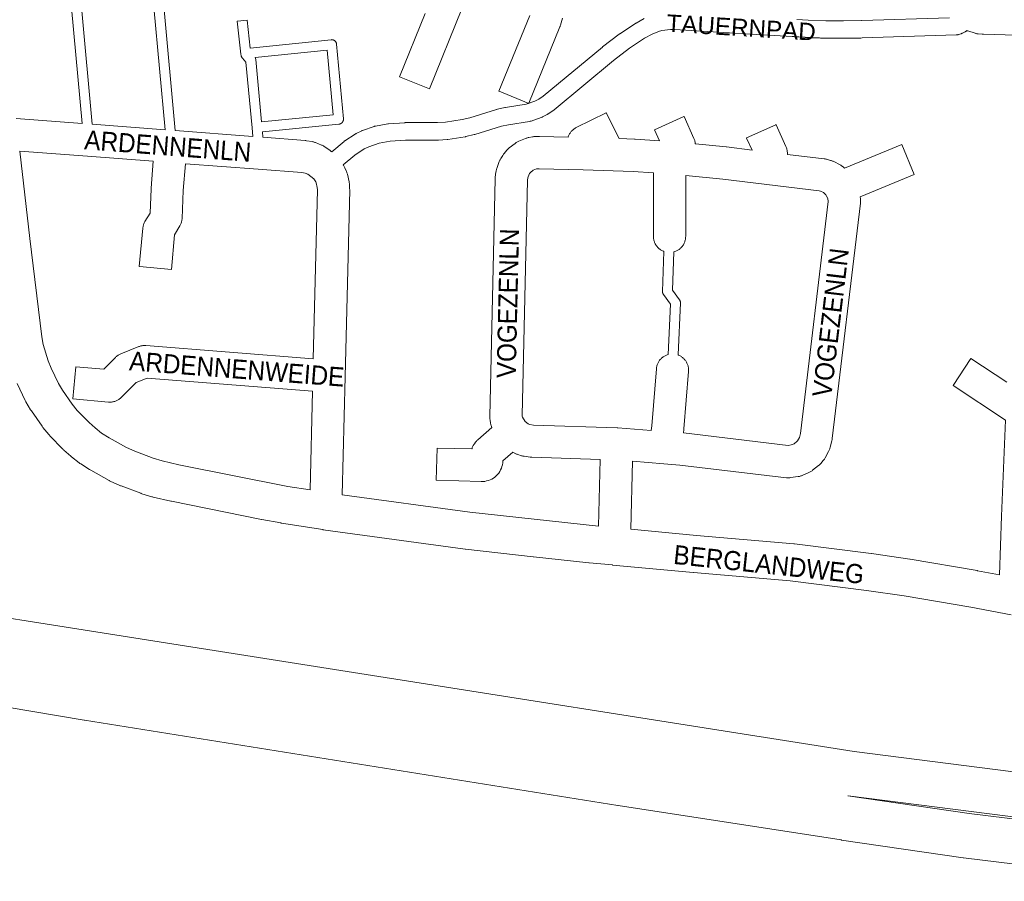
# Model space of a CAD drawing. Header units: metres. Extents: x 123819 to 142731, y 393440 to 405763.
# Tile 132 of 256: x 134043 to 134440, y 394053 to 394400. Entities that reach past the tile are written whole.
import ezdxf
from ezdxf.enums import TextEntityAlignment as Align

# ---------------------------------------------------------------- set-up
doc = ezdxf.new("R2010")
doc.units = ezdxf.units.M
doc.header["$MEASUREMENT"] = 0
for name, color, linetype, lineweight in [('gs-anno-wegen algemeen tekst', 7, 'Continuous', 0), ('gs-knt-aanvullende hoofdweg', 7, 'Continuous', 0), ('gs-knt-autosnelweg', 7, 'Continuous', 0), ('gs-knt-fietspaden', 7, 'Continuous', 0), ('gs-knt-paden', 7, 'Continuous', 0), ('gs-knt-wegen algemeen', 7, 'Continuous', 0)]:
    doc.layers.add(name, color=color, linetype=linetype, lineweight=lineweight)
doc.styles.add('1.25mm', font='arial.ttf', dxfattribs={"height": 0.002})
doc.styles.add('Style-Arial', font='arial.ttf')

msp = doc.modelspace()

# ---------------------------------------------------------------- linework, layer by layer
at = {"layer": 'gs-knt-aanvullende hoofdweg', "color": 7, "linetype": 'Continuous', "flags": 128}
for points in [[(134043.11, 394347.18), (134047.14, 394311.88), (134051.93, 394272.25), (134052.58, 394269.21), (134054.55, 394262.59), (134055.69, 394259.65), (134058.69, 394253.44), (134060.28, 394250.72), (134064.23, 394245.06), (134066.23, 394242.63), (134071.04, 394237.67), (134073.47, 394235.53), (134076.11, 394233.45), (134079.15, 394231.49), (134086.11, 394227.67), (134089.48, 394226.12), (134096.91, 394223.32), (134100.48, 394222.25), (134107.3, 394220.69), (134107.32, 394220.68), (134151.17, 394211.97), (134160.22, 394210.54)], [(134443, 394160.16), (134426.76, 394163.2), (134399.88, 394167.79), (134384.62, 394170.01), (134353.9, 394173.87), (134314.81, 394177.24), (134314.76, 394177.24), (134282.25, 394180.26), (134282.23, 394180.27), (134272.77, 394181.08), (134272.6, 394181.1), (134250.28, 394183.51), (134250.28, 394183.51), (134250.27, 394183.51), (134250.22, 394183.52), (134222.93, 394186.69), (134222.87, 394186.69), (134222.72, 394186.71), (134165.51, 394194.51), (134165.35, 394194.53), (134148.68, 394197.16), (134148.56, 394197.18), (134148.39, 394197.21), (134140.75, 394198.55), (134140.54, 394198.58), (134104.27, 394205.98), (134104.23, 394205.99), (134104.06, 394206.02), (134096.89, 394207.66), (134096.66, 394207.72), (134096.42, 394207.79), (134092.36, 394209), (134092.11, 394209.08), (134091.86, 394209.17), (134083.93, 394212.16), (134083.68, 394212.25), (134083.44, 394212.36), (134079.59, 394214.13), (134079.35, 394214.25), (134079.12, 394214.37), (134071.69, 394218.45), (134071.46, 394218.58), (134071.23, 394218.72), (134067.67, 394221.02), (134067.38, 394221.22), (134067.1, 394221.43), (134064.02, 394223.85), (134063.86, 394223.98), (134063.71, 394224.11), (134060.89, 394226.59), (134060.67, 394226.8), (134060.45, 394227.01), (134055.24, 394232.4), (134055.03, 394232.62), (134054.83, 394232.84), (134052.45, 394235.74), (134052.26, 394235.97), (134052.09, 394236.22), (134047.79, 394242.37), (134047.62, 394242.62), (134047.47, 394242.87), (134045.57, 394246.11), (134045.43, 394246.37), (134045.29, 394246.64), (134042.03, 394253.4)], [(134173.2, 394208.62), (134224.65, 394201.61), (134224.67, 394201.6), (134276.6, 394195.98)], [(134289.59, 394194.67), (134316.13, 394192.2), (134355.34, 394188.82), (134355.63, 394188.79), (134386.57, 394184.9), (134386.71, 394184.88), (134402.14, 394182.64), (134402.32, 394182.61), (134429.34, 394178), (134429.46, 394177.97), (134438.27, 394176.33)]]:
    msp.add_lwpolyline(points, dxfattribs=at)
at = {"layer": 'gs-knt-autosnelweg', "color": 7, "linetype": 'Continuous', "flags": 128}
for points in [[(133929, 394176.06), (133929.6, 394175.97), (134379.69, 394105.07), (134507.12, 394088.83), (134582.86, 394082.36), (134680.98, 394080.2), (134766.29, 394084.51), (134862.7, 394096.63), (134965.83, 394117.91), (135068.41, 394149.15), (135136.08, 394176.01), (135184.86, 394200.08), (135326.65, 394282.82), (135407.8, 394338.91), (135425, 394352.29)], [(134500.61, 394052.72), (134423.82, 394062.22), (134423.64, 394062.24), (134374.56, 394069.37), (134374.47, 394069.38), (134284.45, 394083.3), (134284.41, 394083.31), (134069.2, 394117.7), (134069.13, 394117.71), (133945.45, 394138.52)], [(134505.02, 394070.93), (134377.28, 394087.21), (134377.1, 394087.23), (134377.19, 394087.2), (134426.13, 394080.09), (134502.66, 394070.62), (134556.21, 394065.96), (134505.4, 394070.89), (134505.03, 394070.93), (134505.03, 394070.93), (134505.02, 394070.93)]]:
    msp.add_lwpolyline(points, dxfattribs=at)
at = {"layer": 'gs-knt-fietspaden', "color": 7, "linetype": 'Continuous', "flags": 128}
for points in [[(134168.96, 394346.88), (134173.89, 394351.09), (134174.01, 394351.18), (134174.13, 394351.27), (134174.26, 394351.36), (134178.41, 394354.06), (134178.53, 394354.13), (134178.57, 394354.16), (134178.59, 394354.17), (134178.61, 394354.18), (134178.65, 394354.2), (134178.78, 394354.27), (134181.01, 394355.36), (134181.13, 394355.42), (134181.18, 394355.43), (134181.2, 394355.44), (134181.22, 394355.45), (134181.27, 394355.47), (134181.4, 394355.52), (134186.08, 394357.15), (134186.21, 394357.19), (134186.26, 394357.2), (134186.35, 394357.23), (134186.44, 394357.25), (134186.49, 394357.26), (134186.62, 394357.29), (134191.5, 394358.14), (134191.63, 394358.16), (134191.66, 394358.16), (134191.69, 394358.17), (134191.75, 394358.17), (134191.87, 394358.18), (134198.39, 394358.63), (134198.51, 394358.64), (134198.63, 394358.64), (134211.62, 394358.65), (134214.87, 394358.86), (134221.51, 394359.87), (134224.67, 394360.63), (134235.46, 394363.94), (134235.6, 394363.98), (134235.74, 394364.02), (134238.82, 394364.69), (134238.93, 394364.72), (134239.03, 394364.73), (134247.36, 394366.04), (134250.91, 394367.3), (134252.46, 394368.1), (134254.28, 394369.29), (134278.1, 394389.13), (134278.21, 394389.21), (134284.88, 394394.36), (134284.99, 394394.44), (134285.11, 394394.52), (134291.45, 394398.65), (134291.57, 394398.72), (134291.69, 394398.79), (134295.02, 394400.6)], [(134356.56, 394400.29), (134361.08, 394400.02), (134368.25, 394399.75), (134375.42, 394399.68), (134382.69, 394399.8), (134382.71, 394399.8), (134418.15, 394400.96)], [(134425.11, 394395.75), (134424.94, 394395.61), (134424.81, 394395.52), (134424.68, 394395.43), (134424.54, 394395.34), (134424.4, 394395.26), (134423.43, 394394.75), (134423.29, 394394.68), (134423.14, 394394.62), (134422.99, 394394.56), (134422.84, 394394.51), (134421.79, 394394.18), (134421.64, 394394.14), (134421.61, 394394.13), (134421.49, 394394.1), (134421.43, 394394.09), (134421.33, 394394.07), (134421.24, 394394.06), (134421.18, 394394.05), (134421.05, 394394.04), (134421.02, 394394.04), (134420.87, 394394.03), (134382.92, 394392.79), (134382.91, 394392.79), (134382.86, 394392.79), (134382.4, 394392.77), (134382.03, 394392.76), (134381.94, 394392.76), (134381.48, 394392.75), (134381.15, 394392.74), (134381.02, 394392.74), (134380.56, 394392.72), (134380.26, 394392.72), (134380.1, 394392.71), (134379.64, 394392.71), (134379.38, 394392.7), (134379.18, 394392.7), (134378.72, 394392.69), (134378.5, 394392.69), (134378.26, 394392.68), (134377.8, 394392.68), (134377.62, 394392.67), (134377.34, 394392.67), (134376.88, 394392.67), (134376.73, 394392.67), (134376.42, 394392.66), (134375.96, 394392.66), (134375.85, 394392.66), (134375.5, 394392.66), (134375.4, 394392.66), (134374.97, 394392.66), (134374.75, 394392.66), (134374.11, 394392.66), (134374.09, 394392.66), (134373.46, 394392.66), (134373.2, 394392.66), (134372.81, 394392.66), (134372.32, 394392.66), (134372.17, 394392.66), (134371.52, 394392.67), (134371.44, 394392.67), (134370.87, 394392.68), (134370.55, 394392.68), (134370.22, 394392.69), (134369.67, 394392.7), (134369.58, 394392.7), (134368.93, 394392.71), (134368.79, 394392.71), (134368.28, 394392.73), (134367.91, 394392.73), (134367.63, 394392.74), (134367.02, 394392.76), (134366.99, 394392.76), (134366.34, 394392.78), (134366.14, 394392.78), (134365.69, 394392.8), (134365.26, 394392.81), (134365.05, 394392.82), (134364.4, 394392.84), (134364.38, 394392.84), (134363.75, 394392.87), (134363.49, 394392.88), (134363.11, 394392.89), (134362.61, 394392.91), (134362.46, 394392.92), (134361.81, 394392.95), (134361.73, 394392.95), (134361.17, 394392.98), (134360.85, 394393), (134360.52, 394393.01), (134359.97, 394393.04), (134359.87, 394393.05), (134359.23, 394393.08), (134359.09, 394393.09), (134358.58, 394393.12), (134358.21, 394393.14), (134357.93, 394393.16), (134357.32, 394393.19), (134357.29, 394393.2), (134356.64, 394393.24), (134356.44, 394393.25), (134356, 394393.28), (134355.56, 394393.31), (134355.35, 394393.33), (134354.7, 394393.37), (134354.68, 394393.37), (134342.53, 394394.11), (134307.31, 394396.25), (134305.61, 394396.27), (134302.08, 394395.78), (134300.81, 394395.42), (134300.44, 394395.29), (134298.22, 394394.35), (134295.17, 394392.69), (134289.05, 394388.71), (134282.55, 394383.69), (134258.62, 394363.76), (134258.51, 394363.68), (134258.48, 394363.65), (134258.46, 394363.64), (134258.4, 394363.6), (134258.29, 394363.52), (134256.16, 394362.13), (134256.06, 394362.07), (134256.02, 394362.05), (134256.01, 394362.04), (134255.99, 394362.03), (134255.96, 394362.01), (134255.85, 394361.95), (134253.93, 394360.95), (134253.78, 394360.88), (134253.63, 394360.82), (134253.48, 394360.76), (134249.39, 394359.31), (134249.24, 394359.26), (134249.08, 394359.22), (134248.92, 394359.18), (134248.76, 394359.15), (134240.22, 394357.81), (134237.38, 394357.19), (134226.63, 394353.89), (134226.52, 394353.86), (134226.42, 394353.83), (134223, 394353.01), (134222.86, 394352.98), (134222.71, 394352.95), (134215.77, 394351.9), (134215.62, 394351.88), (134215.47, 394351.87), (134211.97, 394351.64), (134211.85, 394351.63), (134211.74, 394351.63), (134198.75, 394351.62), (134192.53, 394351.19), (134188.11, 394350.42), (134183.9, 394348.96), (134182.06, 394348.06), (134178.27, 394345.6), (134173.59, 394341.61)]]:
    msp.add_lwpolyline(points, dxfattribs=at)
at = {"layer": 'gs-knt-paden', "color": 7, "linetype": 'Continuous', "flags": 128}
for points in [[(134068.28, 394358.31), (134064, 394404.91, -0.384612), (134064.01, 394404.92), (134067.99, 394405.28), (134067.99, 394405.28, -0.399732), (134068, 394405.27), (134068, 394405.27), (134072.34, 394358)], [(134101.75, 394355.75), (134097.21, 394405.2, -0.384612), (134097.22, 394405.21), (134101.2, 394405.58), (134101.2, 394405.58, -0.399732), (134101.21, 394405.57), (134101.21, 394405.57), (134105.82, 394355.43)], [(134137.09, 394353.05), (134136.77, 394356.59), (134134.33, 394383.07), (134132.89, 394384.64), (134132.83, 394384.72), (134132.77, 394384.79), (134132.71, 394384.87), (134132.66, 394384.95), (134132.61, 394385.04), (134132.56, 394385.13), (134132.52, 394385.21), (134132.49, 394385.31), (134132.45, 394385.4), (134132.43, 394385.49), (134132.41, 394385.59), (134132.39, 394385.68), (134132.37, 394385.78), (134132.32, 394386.3), (134130.85, 394399.58, -0.368246), (134130.86, 394399.59), (134134.83, 394400.03), (134134.83, 394400.03, -0.370231), (134134.84, 394400.02), (134134.84, 394400.01)]]:
    msp.add_lwpolyline(points, format="xyb", dxfattribs=at)
for points in [[(134134.84, 394400.01), (134136.09, 394388.73), (134168.69, 394392.1), (134168.79, 394392.1), (134168.88, 394392.11), (134168.98, 394392.1), (134169.08, 394392.1), (134169.17, 394392.09), (134169.27, 394392.07), (134169.36, 394392.05), (134169.45, 394392.03), (134169.55, 394392), (134169.64, 394391.97), (134169.73, 394391.93), (134169.81, 394391.89), (134169.9, 394391.84), (134169.98, 394391.79), (134170.06, 394391.74), (134170.14, 394391.68), (134170.21, 394391.62), (134170.28, 394391.55), (134170.35, 394391.48), (134170.42, 394391.41), (134170.48, 394391.34), (134170.54, 394391.26), (134170.59, 394391.18), (134170.64, 394391.1), (134170.69, 394391.02), (134170.73, 394390.93), (134170.77, 394390.84), (134170.8, 394390.75), (134170.83, 394390.66), (134170.85, 394390.56), (134170.87, 394390.47), (134170.89, 394390.38), (134170.9, 394390.28), (134173.66, 394360.23), (134173.67, 394360.13), (134173.67, 394360.03), (134173.66, 394359.93), (134173.66, 394359.83), (134173.64, 394359.74), (134173.63, 394359.64), (134173.61, 394359.54), (134173.58, 394359.45), (134173.55, 394359.36), (134173.51, 394359.27), (134173.47, 394359.18), (134173.43, 394359.09), (134173.38, 394359), (134173.33, 394358.92), (134173.27, 394358.84), (134173.21, 394358.76), (134173.14, 394358.69), (134173.08, 394358.62), (134173, 394358.55), (134172.93, 394358.49), (134172.85, 394358.43), (134172.77, 394358.37), (134172.69, 394358.32), (134172.6, 394358.27), (134172.52, 394358.23), (134172.43, 394358.19), (134172.33, 394358.15), (134172.24, 394358.12), (134172.15, 394358.09), (134172.05, 394358.07), (134171.95, 394358.05), (134171.86, 394358.04), (134140.95, 394354.97), (134141.16, 394352.74)], [(134138.27, 394384.11), (134140.58, 394358.97), (134169.47, 394361.85), (134167.08, 394387.89), (134138.04, 394384.89), (134138.27, 394384.12), (134138.27, 394384.12), (134138.27, 394384.11)], [(134304.64, 394265.14), (134305.55, 394285.45), (134302.76, 394289.3), (134302.71, 394289.38), (134302.66, 394289.46), (134302.61, 394289.54), (134302.57, 394289.63), (134302.53, 394289.72), (134302.49, 394289.81), (134302.46, 394289.9), (134302.44, 394289.99), (134302.42, 394290.08), (134302.4, 394290.18), (134302.39, 394290.27), (134302.38, 394290.36), (134302.38, 394290.46), (134302.38, 394290.55), (134302.97, 394306.67)], [(134306.99, 394306.52), (134306.42, 394291.1), (134309.22, 394287.23), (134309.27, 394287.16), (134309.33, 394287.07), (134309.37, 394286.99), (134309.41, 394286.9), (134309.45, 394286.81), (134309.49, 394286.72), (134309.52, 394286.63), (134309.54, 394286.54), (134309.56, 394286.45), (134309.58, 394286.35), (134309.59, 394286.25), (134309.6, 394286.16), (134309.6, 394286.06), (134309.6, 394285.97), (134308.66, 394264.96)]]:
    msp.add_lwpolyline(points, dxfattribs=at)
at = {"layer": 'gs-knt-wegen algemeen', "color": 7, "linetype": 'Continuous', "flags": 128}
for points in [[(134221.38, 394404.52), (134208.33, 394372.25, -0.385366), (134208.32, 394372.25), (134196.27, 394377.12, -0.385366), (134196.26, 394377.13), (134206.58, 394402.65)], [(134262.02, 394400.78), (134261.21, 394397.9), (134261.14, 394397.67), (134261.06, 394397.45), (134260.98, 394397.22), (134248.47, 394366.44, -0.385305), (134248.45, 394366.43), (134236.41, 394371.33, -0.385302), (134236.4, 394371.34), (134248.78, 394401.79)], [(134276.6, 394195.98), (134277.22, 394222.83), (134249.63, 394223.71), (134249.4, 394223.72), (134249.18, 394223.74), (134248.95, 394223.76), (134246.55, 394224.09), (134246.27, 394224.14), (134245.99, 394224.19), (134245.71, 394224.26), (134245.43, 394224.35), (134244.02, 394224.8), (134243.74, 394224.9), (134243.47, 394225.01), (134243.2, 394225.13), (134241.93, 394225.74), (134237.95, 394222.27), (134237.94, 394221.99), (134237.93, 394221.72), (134237.9, 394221.45), (134237.78, 394220.71), (134237.6, 394219.99), (134237.36, 394219.29), (134237.06, 394218.61), (134236.7, 394217.97), (134236.28, 394217.35), (134235.81, 394216.77), (134235.3, 394216.24), (134234.74, 394215.75), (134234.14, 394215.32), (134233.5, 394214.94), (134232.83, 394214.61), (134232.14, 394214.35), (134231.42, 394214.14), (134230.69, 394214), (134229.96, 394213.93), (134229.21, 394213.92), (134211.13, 394214.42, -0.327484), (134211.12, 394214.43), (134211.48, 394227.42, -0.327484), (134211.49, 394227.43), (134225.45, 394227.05), (134225.53, 394227.31), (134225.63, 394227.59), (134225.74, 394227.87), (134225.87, 394228.13), (134226.01, 394228.4), (134226.16, 394228.65), (134226.32, 394228.9), (134226.5, 394229.14), (134226.99, 394229.8), (134227.16, 394230.01), (134227.33, 394230.21), (134227.52, 394230.41), (134227.71, 394230.6), (134227.91, 394230.78), (134233.53, 394235.69), (134233.25, 394236.53), (134233.17, 394236.81), (134233.1, 394237.09), (134233.04, 394237.38), (134232.78, 394238.84), (134232.74, 394239.1), (134232.71, 394239.36), (134232.68, 394239.62), (134232.68, 394239.88), (134232.68, 394240.14), (134234.88, 394336.01), (134234.89, 394336.32), (134234.92, 394336.64), (134235.17, 394338.73), (134235.22, 394339.03), (134235.27, 394339.32), (134235.34, 394339.62), (134235.43, 394339.91), (134235.52, 394340.19), (134236.54, 394342.97), (134236.64, 394343.21), (134236.74, 394343.46), (134236.86, 394343.69), (134236.98, 394343.92), (134237.12, 394344.15), (134237.9, 394345.41), (134238.07, 394345.68), (134238.25, 394345.94), (134238.45, 394346.18), (134239.57, 394347.51), (134239.75, 394347.72), (134239.94, 394347.92), (134240.14, 394348.11), (134240.35, 394348.29), (134240.57, 394348.47), (134242.91, 394350.28), (134243.14, 394350.45), (134243.39, 394350.61), (134243.64, 394350.76), (134243.89, 394350.9), (134244.16, 394351.03), (134244.43, 394351.15), (134247.16, 394352.27), (134247.41, 394352.36), (134247.66, 394352.45), (134247.91, 394352.52), (134248.17, 394352.59), (134248.42, 394352.64), (134249.88, 394352.91), (134250.17, 394352.96), (134250.46, 394353), (134250.75, 394353.02), (134252.23, 394353.09), (134252.47, 394353.1), (134252.71, 394353.1), (134264.32, 394352.83), (134264.37, 394352.99), (134264.48, 394353.28), (134264.61, 394353.57), (134264.75, 394353.85), (134264.9, 394354.13), (134265.06, 394354.39), (134265.24, 394354.65), (134265.43, 394354.9), (134265.63, 394355.14), (134265.84, 394355.37), (134266.06, 394355.59), (134266.3, 394355.8), (134266.54, 394356), (134266.79, 394356.18), (134267.06, 394356.35), (134267.32, 394356.51), (134267.6, 394356.66), (134279.6, 394362.67, -0.368503), (134279.61, 394362.67)], [(134279.61, 394362.67), (134284.85, 394352.2), (134291.07, 394351.99), (134291.29, 394351.98), (134301.19, 394351.32), (134299.19, 394355.73, -0.356735), (134299.19, 394355.75), (134311.03, 394361.12, -0.356733), (134311.05, 394361.11), (134315.05, 394352.28), (134315.17, 394352), (134315.28, 394351.71), (134315.37, 394351.43), (134315.45, 394351.13), (134315.51, 394350.84), (134315.56, 394350.54), (134315.6, 394350.24), (134315.62, 394350.05), (134328.02, 394348.85), (134328.17, 394348.83), (134338.52, 394347.58), (134336.31, 394352.45, -0.356734), (134336.31, 394352.46), (134348.15, 394357.83, -0.356733), (134348.17, 394357.83), (134352.17, 394348.99), (134352.29, 394348.72), (134352.4, 394348.43), (134352.49, 394348.14), (134352.57, 394347.85), (134352.63, 394347.55), (134352.68, 394347.25), (134352.72, 394346.95), (134352.74, 394346.65), (134352.75, 394346.35), (134352.75, 394346.04), (134352.74, 394345.86), (134367.62, 394344.06), (134367.93, 394344.02), (134368.24, 394343.95), (134368.55, 394343.88), (134370.15, 394343.44), (134370.41, 394343.36), (134370.67, 394343.27), (134370.93, 394343.18), (134371.18, 394343.07), (134371.43, 394342.94), (134374.05, 394341.59), (134374.31, 394341.45), (134374.56, 394341.29), (134374.81, 394341.13), (134375.04, 394340.96), (134375.27, 394340.77), (134375.49, 394340.58), (134375.83, 394340.27), (134398.94, 394349.8, -0.32768), (134398.95, 394349.79), (134403.91, 394337.77, -0.32768), (134403.91, 394337.76), (134382.06, 394328.75), (134382.18, 394327.93), (134382.22, 394327.64), (134382.24, 394327.35), (134382.25, 394327.06), (134382.25, 394326.77), (134382.24, 394326.48), (134382.21, 394326.19), (134370.86, 394231.28), (134370.82, 394231.01), (134370.77, 394230.73), (134370.71, 394230.47), (134370.01, 394227.66), (134369.93, 394227.39), (134369.85, 394227.12), (134369.75, 394226.86), (134369.64, 394226.6), (134369.52, 394226.34), (134369.39, 394226.1), (134367.93, 394223.45), (134367.8, 394223.23), (134367.66, 394223.01), (134367.52, 394222.8), (134367.36, 394222.59), (134367.2, 394222.39), (134366.22, 394221.23), (134366.05, 394221.04), (134365.87, 394220.85), (134365.69, 394220.67), (134365.5, 394220.5), (134365.3, 394220.34), (134362.93, 394218.46), (134362.7, 394218.28), (134362.46, 394218.12), (134362.22, 394217.97), (134361.97, 394217.83), (134361.72, 394217.7), (134361.46, 394217.58), (134358.68, 394216.38), (134358.41, 394216.27), (134358.14, 394216.18), (134357.87, 394216.1), (134357.59, 394216.02), (134357.31, 394215.96), (134357.03, 394215.92), (134354.04, 394215.49), (134353.76, 394215.45), (134353.47, 394215.43), (134353.19, 394215.42), (134352.91, 394215.42), (134352.62, 394215.44), (134352.34, 394215.47), (134309.32, 394220.58), (134302.97, 394221.09), (134290.23, 394222.1), (134289.59, 394194.67)], [(134161.5, 394263.4), (134163.15, 394331.62), (134163.12, 394332.43), (134162.67, 394334.38), (134162.49, 394334.78), (134161.73, 394335.94), (134160.55, 394336.94), (134159.3, 394337.81), (134158.19, 394338.25), (134156.87, 394338.48), (134139.23, 394339.83), (134109.91, 394342.06), (134109.04, 394331.26), (134108.57, 394320.02), (134108.55, 394319.7), (134108.51, 394319.39), (134108.46, 394319.07), (134108.39, 394318.76), (134108.31, 394318.45), (134108.21, 394318.15), (134108.1, 394317.85), (134107.97, 394317.55), (134107.83, 394317.27), (134107.67, 394316.99), (134105.56, 394313.4), (134104.28, 394299.41, -0.383957), (134104.27, 394299.4), (134091.32, 394300.58, -0.383957), (134091.31, 394300.59), (134092.72, 394316.04), (134092.76, 394316.36), (134092.81, 394316.67), (134092.88, 394316.99), (134092.96, 394317.29), (134093.06, 394317.6), (134093.17, 394317.9), (134093.3, 394318.19), (134093.44, 394318.47), (134093.6, 394318.75), (134095.63, 394322.2), (134096.04, 394331.93), (134096.05, 394332.18), (134096.93, 394343.06), (134070.42, 394345.09), (134043.11, 394347.18)], [(134161.18, 394250.37), (134094.47, 394255.65), (134089.98, 394253.87), (134084.08, 394247.88), (134083.85, 394247.65), (134083.61, 394247.44), (134083.36, 394247.25), (134083.1, 394247.06), (134082.83, 394246.89), (134082.55, 394246.73), (134082.27, 394246.58), (134081.98, 394246.45), (134081.68, 394246.33), (134081.38, 394246.23), (134081.07, 394246.14), (134080.76, 394246.07), (134080.45, 394246.01), (134080.13, 394245.97), (134079.82, 394245.95), (134079.5, 394245.94), (134079.18, 394245.94), (134078.86, 394245.96), (134064.53, 394247.24, -0.38399), (134064.52, 394247.25), (134065.68, 394260.2, -0.383989), (134065.69, 394260.21), (134076.96, 394259.2), (134081.67, 394263.98), (134081.89, 394264.19), (134082.11, 394264.39), (134082.34, 394264.58), (134082.59, 394264.75), (134082.84, 394264.92), (134083.09, 394265.07), (134083.36, 394265.21), (134083.63, 394265.34), (134083.9, 394265.46), (134091.06, 394268.31), (134091.34, 394268.41), (134091.63, 394268.51), (134091.92, 394268.58), (134092.21, 394268.65), (134092.5, 394268.7), (134092.79, 394268.74), (134093.09, 394268.76), (134093.39, 394268.77), (134093.69, 394268.77), (134093.99, 394268.75), (134161.5, 394263.4)], [(134438.27, 394176.33), (134439.18, 394200), (134440.68, 394238.7), (134419.58, 394252.68, -0.384822), (134419.57, 394252.69), (134426.75, 394263.53, -0.384822), (134426.77, 394263.53), (134441.26, 394253.93)]]:
    msp.add_lwpolyline(points, format="xyb", dxfattribs=at)
for points in [[(134536.57, 394391.06), (134431.82, 394394.26), (134431.6, 394394.27), (134431.37, 394394.28), (134429.71, 394394.45), (134429.46, 394394.48), (134429.2, 394394.52), (134428.95, 394394.57), (134428.7, 394394.64), (134428.45, 394394.71), (134425.49, 394395.62), (134425.19, 394395.72), (134425.11, 394395.75)], [(134041.69, 394360.35), (134068.28, 394358.31)], [(134072.34, 394358), (134101.75, 394355.75)], [(134105.82, 394355.43), (134137.09, 394353.05)], [(134141.16, 394352.74), (134158.15, 394351.44), (134158.44, 394351.41), (134158.73, 394351.37), (134161.03, 394350.98), (134161.31, 394350.93), (134161.58, 394350.86), (134161.85, 394350.79), (134162.11, 394350.7), (134162.37, 394350.6), (134164.82, 394349.63), (134165.1, 394349.51), (134165.37, 394349.38), (134165.63, 394349.24), (134165.88, 394349.09), (134166.13, 394348.92), (134168.25, 394347.45), (134168.49, 394347.26), (134168.73, 394347.07), (134168.96, 394346.88)], [(134173.59, 394341.61), (134173.67, 394341.48), (134173.82, 394341.24), (134173.96, 394341), (134174.09, 394340.75), (134174.21, 394340.49), (134174.85, 394339.01), (134174.97, 394338.73), (134175.07, 394338.45), (134175.15, 394338.16), (134175.23, 394337.87), (134175.94, 394334.73), (134176.01, 394334.43), (134176.05, 394334.13), (134176.08, 394333.83), (134176.1, 394333.53), (134176.16, 394331.92), (134176.17, 394331.71), (134176.17, 394331.51), (134174.35, 394256.21), (134173.2, 394208.62)], [(134298.72, 394338.43), (134290.52, 394338.98), (134270.33, 394339.67), (134252.65, 394340.08), (134251.85, 394340.04), (134251.48, 394339.97), (134250.17, 394339.43), (134249.08, 394338.59), (134248.72, 394338.16), (134248.54, 394337.87), (134248.01, 394336.42), (134247.89, 394335.39), (134245.71, 394240.5), (134245.78, 394240.12), (134245.86, 394239.85), (134246.9, 394238.14), (134248.11, 394237.22), (134248.45, 394237.05), (134248.89, 394236.91), (134250.38, 394236.71), (134284.09, 394235.63), (134284.19, 394235.63), (134284.39, 394235.62), (134297.83, 394234.56)], [(134302.97, 394306.67), (134302.71, 394306.77), (134302.42, 394306.9), (134302.14, 394307.04), (134301.86, 394307.2), (134301.59, 394307.37), (134301.33, 394307.56), (134301.08, 394307.75), (134300.83, 394307.96), (134300.6, 394308.18), (134300.38, 394308.41), (134300.17, 394308.66), (134299.98, 394308.91), (134299.79, 394309.17), (134299.62, 394309.44), (134299.47, 394309.72), (134299.32, 394310), (134299.19, 394310.3), (134299.08, 394310.59), (134298.98, 394310.9), (134298.89, 394311.21), (134298.82, 394311.52), (134298.77, 394311.83), (134298.73, 394312.15), (134298.71, 394312.47), (134298.7, 394312.79), (134298.72, 394338.43)], [(134311.74, 394337.35), (134311.72, 394312.78), (134311.71, 394312.46), (134311.69, 394312.14), (134311.65, 394311.82), (134311.59, 394311.51), (134311.52, 394311.2), (134311.44, 394310.89), (134311.34, 394310.59), (134311.22, 394310.29), (134311.09, 394310), (134310.95, 394309.71), (134310.79, 394309.43), (134310.62, 394309.16), (134310.44, 394308.9), (134310.24, 394308.65), (134310.03, 394308.41), (134309.81, 394308.18), (134309.58, 394307.96), (134309.34, 394307.75), (134309.08, 394307.55), (134308.82, 394307.37), (134308.55, 394307.2), (134308.27, 394307.04), (134307.99, 394306.9), (134307.7, 394306.77), (134307.4, 394306.65), (134307.09, 394306.55), (134306.99, 394306.52)], [(134310.82, 394233.52), (134353.03, 394228.5), (134354.32, 394228.68), (134355.51, 394229.19), (134356.7, 394230.14), (134356.84, 394230.31), (134357.58, 394231.65), (134357.98, 394233.24), (134369.18, 394326.86), (134369, 394328.04), (134368.44, 394329.3), (134368.31, 394329.48), (134367.29, 394330.43), (134366.06, 394331.06), (134365.58, 394331.19), (134326.68, 394335.89), (134311.74, 394337.35)], [(134297.83, 394234.56), (134298.07, 394236.39), (134299.88, 394259.38), (134299.91, 394259.69), (134299.96, 394260), (134300.02, 394260.31), (134300.1, 394260.62), (134300.19, 394260.92), (134300.3, 394261.22), (134300.42, 394261.51), (134300.55, 394261.79), (134300.7, 394262.07), (134300.86, 394262.34), (134301.04, 394262.6), (134301.22, 394262.85), (134301.42, 394263.1), (134301.63, 394263.33), (134301.85, 394263.56), (134302.09, 394263.77), (134302.33, 394263.97), (134302.58, 394264.16), (134302.84, 394264.34), (134303.11, 394264.5), (134303.38, 394264.65), (134303.67, 394264.79), (134303.96, 394264.91), (134304.25, 394265.02), (134304.55, 394265.12), (134304.64, 394265.14)], [(134308.66, 394264.96), (134308.87, 394264.88), (134309.15, 394264.75), (134309.43, 394264.61), (134309.71, 394264.46), (134309.97, 394264.29), (134310.23, 394264.11), (134310.48, 394263.92), (134310.72, 394263.71), (134310.95, 394263.5), (134311.17, 394263.27), (134311.37, 394263.03), (134311.57, 394262.79), (134311.75, 394262.53), (134311.92, 394262.27), (134312.08, 394262), (134312.23, 394261.72), (134312.36, 394261.43), (134312.47, 394261.14), (134312.58, 394260.84), (134312.66, 394260.54), (134312.74, 394260.23), (134312.8, 394259.92), (134312.84, 394259.61), (134312.87, 394259.3), (134312.88, 394258.98), (134312.88, 394258.67), (134312.86, 394258.36), (134311.03, 394235.2), (134311.02, 394235.04), (134311, 394234.88), (134311, 394234.88), (134311, 394234.87), (134310.82, 394233.52)], [(134160.22, 394210.54), (134161.18, 394250.37)]]:
    msp.add_lwpolyline(points, dxfattribs=at)

# ---------------------------------------------------------------- texts
at = {"layer": 'gs-anno-wegen algemeen tekst', "color": 7, "style": 'Style-Arial', "width": 0.909091}
for s, rotation, p in [('ARDENNENLN', 355.6254, (134102.83, 394349.22)), ('VOGEZENLN', 88.6842, (134239.98, 394285.78)), ('VOGEZENLN', 83.1829, (134370.17, 394278.02)), ('ARDENNENWEIDE', 355.6254, (134130.66, 394259.32))]:
    msp.add_text(s, height=7.7, rotation=rotation, dxfattribs=at).set_placement(p, align=Align.MIDDLE_CENTER)
at = {"layer": 'gs-anno-wegen algemeen tekst', "color": 7, "attachment_point": 5, "line_spacing_factor": 0.6, "style": '1.25mm'}
for s, insert, char_height, rotation in [('TAUERNPAD', (134334.1, 394396.97), 7, 356.5281), ('\\H1x;\\W0.909091;BERGLANDWEG', (134345.27, 394180.45), 7.7, 353.944)]:
    msp.add_mtext(s, dxfattribs=dict(at, insert=insert, char_height=char_height, rotation=rotation))

doc.saveas('drawing.dxf')
